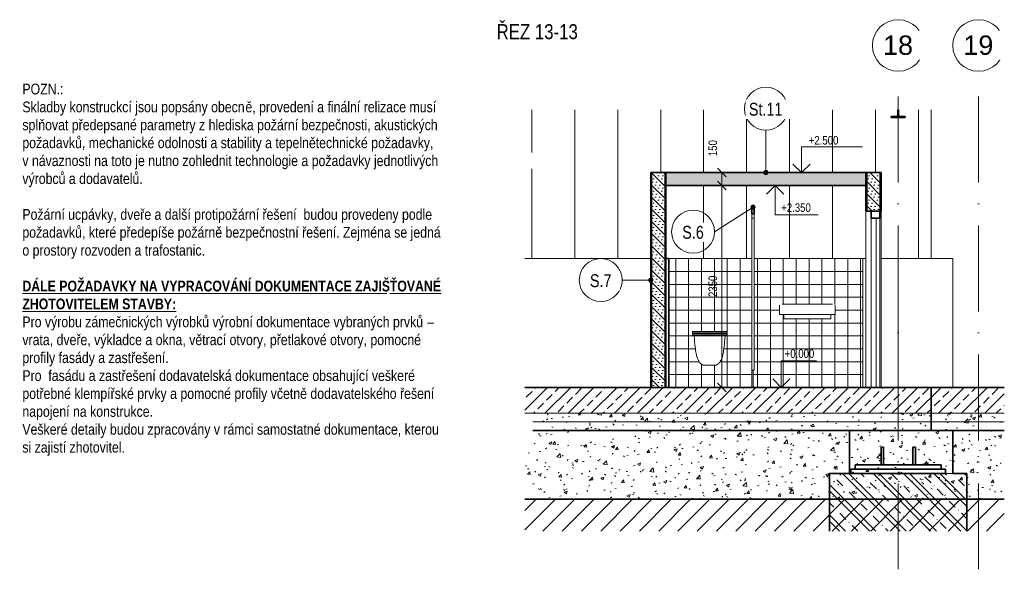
# Model space of a CAD drawing. Header units: millimetres. Extents: x 904 to 42476, y -2115 to 43861.
# Tile 1 of 3: x 904 to 12364, y -2115 to 4279. Entities that reach past the tile are written whole.
import ezdxf

# ---------------------------------------------------------------- set-up
doc = ezdxf.new("R2010")
doc.units = ezdxf.units.MM
doc.linetypes.add('Čerchovaná 20mm', pattern=[1500, 1000, -250, 0, -250])
doc.linetypes.add('Čerchovaná 3mm', pattern=[250, 150, -50, 0, -50])
for name, color, linetype, lineweight in [('CA_DVERE', 7, 'Continuous', 18), ('CA_DVERE25', 7, 'Continuous', 9), ('CA_DVERE_NEVHRA1', 3, 'Čerchovaná 3mm', 18), ('CA_KOTY', 3, 'Continuous', 9), ('CA_KOTY-50', 3, 'Continuous', 9), ('CA_OSY', 5, 'Continuous', 9), ('CA_PODLAHA', 1, 'Continuous', 35), ('CA_PODLAHA25', 7, 'Continuous', 18), ('CA_POHHRA25', 7, 'Continuous', 18), ('CA_PSVBUB', 3, 'Continuous', 9), ('CA_REZY', 1, 'Continuous', 35), ('CA_SRAFY', 9, 'Continuous', 35), ('CA_TEXT25', 7, 'Continuous', 9), ('CA_TEXT35', 62, 'Continuous', 9), ('CA_ZAKLADY25', 7, 'Continuous', 18), ('CA_ZAKLADY5', 1, 'Continuous', 35), ('CA_ZARIZPRED', 8, 'Continuous', 18), ('Popisky podlahy', 250, 'Continuous', 9), ('Vzor v řezu', 55, 'Continuous', 9)]:
    doc.layers.add(name, color=color, linetype=linetype, lineweight=lineweight)
doc.styles.add('Arial', font='arial.ttf', dxfattribs={"height": 225})
doc.styles.add('Arial Narrow', font='ARIALN.TTF', dxfattribs={"height": 125})
doc.styles.add('Arial Narrow_B', font='ARIALNB.TTF', dxfattribs={"height": 125})
doc.styles.add('Arial_1', font='arial.ttf', dxfattribs={"width": 0.8, "height": 100})
doc.styles.add('Arial_2', font='arial.ttf', dxfattribs={"width": 0.8, "height": 150})
doc.styles.add('Arial_3', font='arial.ttf', dxfattribs={"width": 0.8, "height": 175})
doc.dimstyles.new('HP_Přímá_-_2_mm_Ariel_1-100', dxfattribs={"dimscale": 304.8, "dimtxt": 102.02594, "dimasz": 0.328084, "dimexe": 0.164042, "dimexo": 0.0625, "dimgap": 0.082021, "dimtad": 1, "dimdec": 0, "dimzin": 0, "dimdsep": 46, "dimtxsty": 'Arial_1', "dimblk1": 'OBLIQUE', "dimblk2": 'OBLIQUE', "dimsah": 1, "dimcen": 0.09, "dimazin": 0, "dimtfac": 1, "dimtdec": 4, "dimtix": 1, "dimtmove": 2, "dimatfit": 3, "dimfxl": 0.492126, "dimfxlon": 1, "dimtvp": 1, "dimtolj": 1, "dimtzin": 0, "dimarcsym": 2})
doc.dimstyles.new('HP_Přímá_-_2_mm_Ariel_1-100_1', dxfattribs={"dimscale": 304.8, "dimtxt": 102.02594, "dimasz": 0.328084, "dimexe": 0.164042, "dimexo": 0.0625, "dimgap": 0.082021, "dimtad": 1, "dimdec": 0, "dimzin": 0, "dimdsep": 46, "dimtxsty": 'Arial_1', "dimblk1": 'OBLIQUE', "dimblk2": 'OBLIQUE', "dimsah": 1, "dimcen": 0.09, "dimazin": 0, "dimtfac": 1, "dimtdec": 4, "dimtix": 1, "dimtmove": 0, "dimatfit": 3, "dimfxl": 0.492126, "dimfxlon": 1, "dimtvp": 1, "dimtolj": 1, "dimtzin": 0, "dimarcsym": 2})
pattern_1 = [(50, (9460.66, 2143.1), (364.368, -31.878), [38.1, -419.1]), (355, (9460.66, 2143.1), (-70.486, 382.113), [30.48, -335.28]), (100.451, (9491.02, 2140.45), (293.885, 350.233), [32.38, -356.18]), (46.184, (9460.66, 2244.7), (542.16, -84.086), [57.15, -628.65]), (96.636, (9505.84, 2237.7), (474.805, 494.855), [48.57, -534.27]), (351.184, (9460.66, 2244.7), (474.81, 494.85), [45.72, -502.92]), (21, (9511.46, 2219.3), (303.228, -204.53), [38.1, -419.1]), (326, (9511.46, 2219.3), (123.604, 368.376), [30.48, -335.28]), (71.451, (9536.72, 2202.26), (426.834, 163.843), [32.38, -356.18]), (37.5, (9460.66, 2143.1), (6.1766, 169.11), [16.764, -314.452, 16.764, -323.596, -336.55]), (37.5, (9460.66, 2143.1), (6.1766, 169.11), [-671.576, 16.764, -319.786]), (7.5, (9460.66, 2143.1), (133.639, 200.3615), [16.764, -177.292, 16.764, -306.832, -128.27]), (7.5, (9460.66, 2143.1), (133.639, 200.3615), [-517.652, 16.764, -111.506]), (327.5, (9347.37, 2143.1), (271.182, -11.4584), [16.764, -110.236, 16.764, -905.256]), (327.5, (9347.37, 2143.1), (271.182, -11.4584), [-143.764, -379.476, 16.764, -509.016]), (317.5, (9296.57, 2143.1), (296.259, 50.853), [16.764, -148.336, 16.764, -246.38, -373.38]), (317.5, (9296.57, 2143.1), (296.259, 50.853), [-428.244, 16.764, -356.616])]
pattern_2 = [(45, (9460.66, 2143.1), (-71.842, 71.842), []), (45, (9508.55, 2143.1), (-71.842, 71.842), [1.676, -49.124]), (45, (9556.44, 2143.1), (-71.842, 71.842), [1.676, -49.124])]
pattern_3 = [(135, (9460.66, 2143.1), (-70.7107, -70.7107), []), (135, (9507.8, 2143.1), (-70.7107, -70.7107), [1.676, -48.324]), (135, (9554.94, 2143.1), (-70.7107, -70.7107), [1.676, -48.324])]

# ---------------------------------------------------------------- blocks, each defined once
blk = doc.blocks.new('WC 01 - WC-807661-Řez 13 - vestavek V11')
at = {"layer": 'CA_ZARIZPRED'}
for p, q in [((202310, 650), (202310, 635)), ((202710, 650), (202310, 650)), ((202710, 635), (202310, 635)), ((202310, 625), (202310, 635)), ((202310, 625), (202310, 610)), ((202310, 625), (202710, 625)), ((202710, 610), (202310, 610)), ((202310, 600), (202310, 610)), ((202330, 600), (202310, 600)), ((202690, 600), (202330, 600)), ((202710, 600), (202690, 600)), ((202710, 635), (202710, 650)), ((202710, 635), (202710, 625)), ((202710, 610), (202710, 625)), ((202710, 610), (202710, 600)), ((202587, 260), (202433, 260))]:
    blk.add_line(p, q, dxfattribs=at)
at = {"layer": 'CA_ZARIZPRED', "flags": 128}
for points in [[(202330, 600), (202333, 564), (202335, 531), (202338, 502), (202341, 476), (202344, 452), (202347, 431), (202350, 413), (202353, 397), (202356, 382), (202359, 370), (202362, 358), (202366, 348), (202369, 339), (202372, 331), (202376, 324), (202379, 316), (202383, 309), (202387, 302), (202392, 295), (202397, 288), (202404, 281), (202412, 274), (202422, 267), (202433, 260)], [(202587, 260), (202598, 267), (202608, 274), (202616, 281), (202623, 288), (202628, 295), (202633, 302), (202637, 309), (202641, 316), (202644, 324), (202648, 331), (202651, 339), (202654, 348), (202658, 358), (202661, 370), (202664, 382), (202667, 397), (202670, 413), (202673, 431), (202676, 452), (202679, 476), (202682, 502), (202685, 531), (202687, 564), (202690, 600)]]:
    blk.add_lwpolyline(points, dxfattribs=at)
blk = doc.blocks.new('Waschbecken 02 645 x 550 - Waschbecken-807663-Řez 13 - vestavek V11')
at = {"layer": 'CA_ZARIZPRED'}
for p, q in [((203324, 960), (203324, 850)), ((203940, 970), (203354, 970)), ((203970, 850), (203970, 960)), ((203324, 850), (203354, 850)), ((203940, 850), (203354, 850)), ((203374, 850), (203374, 800)), ((203920, 800), (203920, 850)), ((203940, 850), (203970, 850)), ((203374, 800), (203404, 800)), ((203890, 800), (203404, 800)), ((203890, 800), (203920, 800))]:
    blk.add_line(p, q, dxfattribs=at)
blk = doc.blocks.new('HP_Jednokridle-oboustrana-zaruben1 - 700x1970-1359875-Řez 13 - vestavek V11')
at = {"layer": 'CA_DVERE'}
for p, q in [((203000, 2020), (203000, 1970)), ((203030, 1970), (203000, 1970)), ((203030, 2020), (203030, 1970))]:
    blk.add_line(p, q, dxfattribs=at)
blk = doc.blocks.new('CZ-Dveře_otočné_jednokřídlé_OCZ - CZ-Dveře_otočné_jednokřídlé_900-2562336-Řez 13 - vestavek V11')
at = {"layer": 'CA_DVERE25', "lineweight": 35}
for p, q in [((204490, 2050), (204390, 2050)), ((204390, 2050), (204390, 1970)), ((204390, 1970), (204490, 1970)), ((204490, 1970), (204490, 2050))]:
    blk.add_line(p, q, dxfattribs=at)
at = {"layer": 'CA_DVERE25'}
for p, q in [((204390, 1970), (204390, 0)), ((204490, 1970), (204450, 1970)), ((204450, 1970), (204450, 0)), ((204490, 0), (204490, 1970)), ((204450, 0), (204490, 0))]:
    blk.add_line(p, q, dxfattribs=at)
blk = doc.blocks.new('ocelová kce final - 11542_003_OK-HALA_TaO-2_ET_AciS_2025-05-29_upr_dwg-2597525-Řez 13 - vestavek V11')
at = {"layer": 'CA_REZY'}
for p, q in [((204702, 3229), (204702, 3167)), ((204708, 3167), (204708, 3229)), ((204687, 3152), (204625, 3152)), ((204625, 3152), (204625, 3143)), ((204625, 3143), (204785, 3143)), ((204785, 3152), (204723, 3152)), ((204785, 3143), (204785, 3152)), ((205090, 0), (200361, 0)), ((205090, -500), (205090, 0)), ((205937, 0), (205090, 0)), ((205090, 0), (205090, -500)), ((200361, -500), (205090, -500)), ((205090, -500), (205937, -500)), ((204535, -692), (204505, -692)), ((204505, -692), (204505, -900)), ((204535, -900), (204535, -692)), ((204905, -692), (204875, -692)), ((204875, -692), (204875, -900)), ((204905, -900), (204905, -692)), ((205205, -900), (204205, -900)), ((204205, -900), (204205, -950)), ((204505, -900), (204535, -900)), ((204875, -900), (204905, -900)), ((205205, -950), (205205, -900)), ((205255, -950), (204155, -950)), ((204155, -950), (204155, -1000)), ((204155, -1000), (205255, -1000)), ((204205, -950), (205205, -950)), ((205255, -1000), (205255, -950))]:
    blk.add_line(p, q, dxfattribs=at)
for centre, start, end in [((204687, 3167), 270, 0), ((204723, 3167), 180, 270)]:
    blk.add_arc(centre, 15, start, end, dxfattribs=at)
blk = doc.blocks.new('ocelová kce final - ocelová kce final-2597615-Řez 13 - vestavek V11')
blk.add_blockref('ocelová kce final - 11542_003_OK-HALA_TaO-2_ET_AciS_2025-05-29_upr_dwg-2597525-Řez 13 - vestavek V11', (0, 0))
blk = doc.blocks.new('Osnova - Bublina osnovy 12mm-4850-Řez 13 - vestavek V11')
at = {"layer": 'CA_TEXT35'}
blk.add_circle((204705, 3979), 300, dxfattribs=at)
blk = doc.blocks.new('DIMBLOCK1-Řez 13 - vestavek V11')
at = {"layer": 'CA_KOTY-50'}
for p, q in [((9075, 2500), (9025, 2550)), ((9075, 2500), (9025, 2500)), ((9075, 2500), (9075, 2350)), ((9075, 2500), (9125, 2450)), ((9075, 2500), (9225, 2500)), ((9075, 2350), (9025, 2400)), ((9075, 2350), (9025, 2350)), ((9075, 2350), (9125, 2300)), ((9075, 2350), (9225, 2350))]:
    blk.add_line(p, q, dxfattribs=at)
at = {"layer": 'CA_KOTY-50', "color": 0, "insert": (8921, 2692), "char_height": 100, "width": 220.38, "attachment_point": 1, "rotation": 90, "line_spacing_factor": 0.941778, "style": 'Arial_1'}
blk.add_mtext('150', dxfattribs=at)
blk = doc.blocks.new('_Oblique')
at = {"color": 0, "linetype": 'ByBlock', "lineweight": -2}
blk.add_line((-0.5, -0.5), (0.5, 0.5), dxfattribs=at)
blk = doc.blocks.new('DIMBLOCK2-Řez 13 - vestavek V11')
at = {"layer": 'CA_KOTY-50'}
for p, q in [((9075, 2350), (9025, 2400)), ((9075, 2350), (9025, 2350)), ((9075, 2350), (9075, 0)), ((9075, 2350), (9125, 2300)), ((9075, 2350), (9225, 2350)), ((9075, 0), (9025, 50)), ((9075, 0), (9025, 0)), ((9075, 0), (9125, -50)), ((9075, 0), (9225, 0))]:
    blk.add_line(p, q, dxfattribs=at)
at = {"layer": 'CA_KOTY-50', "color": 0, "insert": (8921, 1053), "char_height": 100, "width": 293.83, "attachment_point": 1, "rotation": 90, "line_spacing_factor": 0.941778, "style": 'Arial_1'}
blk.add_mtext('2350', dxfattribs=at)
blk = doc.blocks.new('Popisek podlahy - Popisek podlahy-1418391-Řez 13 - vestavek V11')
at = {"layer": 'Popisky podlahy'}
blk.add_circle((203165, 3244), 250, dxfattribs=at)
blk = doc.blocks.new('HP_Popisek stěny - HP_Popisek stěny-1417901-Řez 13 - vestavek V11')
at = {"layer": 'CA_PSVBUB'}
blk.add_circle((201243, 1250), 250, dxfattribs=at)

msp = doc.modelspace()

# ---------------------------------------------------------------- hatches: boundary and pattern name
at = {"layer": 'CA_POHHRA25', "lineweight": 9}
h = msp.add_hatch(dxfattribs=at)
h.set_pattern_fill('FP_4', color=256, style=0, pattern_type=2)
h.set_pattern_definition([(90, (-19135.6, 0), (-500, 3e-14), [])])
h.paths.add_polyline_path([(6785.3, 1500), (8249.3, 1500), (8249.3, 2500), (10929.3, 2500), (10929.3, 1500), (11514.4, 1500), (11514.4, 3229), (11132.3, 3229), (11132.3, 3167), (11136.7, 3156.4), (11147.3, 3152), (11209.3, 3152), (11209.3, 3143), (11049.3, 3143), (11049.3, 3152), (11111.3, 3152), (11121.9, 3156.4), (11126.3, 3167), (11126.3, 3229), (6785.3, 3229)])
h.paths.add_polyline_path([(8424.3, 1500), (9424.3, 1500), (9424.3, 2100), (9454.3, 2100), (9454.3, 1500), (10754.3, 1500), (10754.3, 2350), (8424.3, 2350), (8424.3, 2004.2)])
h = msp.add_hatch(dxfattribs=at)
h.set_pattern_fill('FP_10', color=256, style=0, pattern_type=2)
h.set_pattern_definition([(0, (9439.34, 0), (0, 150), []), (90, (9439.34, 0), (-150, 9e-15), [])])
h.paths.add_polyline_path([(8459.3, 0), (9424.3, 0), (9424.3, 1500), (8459.3, 1500), (8459.3, 167.1)])
h.paths.add_polyline_path([(8863.5, 260), (8857.6, 260), (8840.6, 271.2), (8832.7, 277.5), (8827.1, 282.5), (8818.1, 292.7), (8815.8, 295.7), (8807.4, 309.2), (8797.1, 330.4), (8792.8, 340.8), (8786.7, 358.3), (8780.3, 382.2), (8774.2, 412.9), (8768.2, 452.2), (8762.5, 501.9), (8757, 563.9), (8754.3, 600), (8734.3, 600), (8734.3, 650), (9134.3, 650), (9134.3, 600), (9114.3, 600), (9108.4, 526.1), (9102.8, 471.8), (9096.6, 426), (9091.1, 394.9), (9085.2, 369.5), (9078, 346.4), (9070.9, 328.9), (9061.3, 309.2), (9052.6, 295.2), (9043.8, 284.9), (9036, 277.5), (9028.3, 271.3), (9019.9, 265.5), (9011, 260), (8865.1, 260)])
h = msp.add_hatch(dxfattribs=at)
h.set_pattern_fill('FP_9', color=256, style=0, pattern_type=2)
h.set_pattern_definition([(0, (10841.84, 0), (0, 150), []), (90, (10841.84, 0), (-150, 9e-15), [])])
h.paths.add_polyline_path([(9439.3, 0), (10719.3, 0), (10719.3, 1500), (9454.3, 1500), (9454.3, 200), (9439.3, 200), (9439.3, 167.1)])
h.paths.add_polyline_path([(10329.2, 800), (9798.6, 800), (9798.6, 850), (9748.6, 850), (9748.9, 962.6), (9750.6, 966), (9752.6, 967.9), (9754.7, 968.9), (9761.2, 970), (10385.5, 969.6), (10389.6, 968.5), (10392.4, 965.8), (10393.3, 964.2), (10394, 962.6), (10394.3, 960), (10394.3, 850), (10344.3, 850), (10344.3, 800), (10329.3, 800)])
h.paths.add_polyline_path([(9755.1, 969), (9756, 969.7), (9757.3, 969.6)])
at = {"layer": 'CA_PSVBUB'}
h = msp.add_hatch(color=256, dxfattribs=at)
edge = h.paths.add_edge_path()
edge.add_arc((9439.3, 2100), 25, 0, 360)
h = msp.add_hatch(color=256, dxfattribs=at)
edge = h.paths.add_edge_path()
edge.add_arc((8249.3, 1250), 25, 0, 360)
at = {"layer": 'CA_SRAFY', "lineweight": 9}
h = msp.add_hatch(dxfattribs=at)
h.set_pattern_fill('FP_6', color=256, style=0, pattern_type=2)
h.set_pattern_definition(pattern_2)
h.paths.add_polyline_path([(8249.3, 0), (8261.8, 0), (8261.8, 2500), (8249.3, 2500), (8249.3, 167.1)])
h = msp.add_hatch(dxfattribs=at)
h.set_pattern_fill('FP_7', color=256, style=0, pattern_type=2)
h.set_pattern_definition(pattern_3)
h.paths.add_polyline_path([(8411.8, 0), (8411.8, 2500), (8261.8, 2500), (8261.8, 0)])
h = msp.add_hatch(dxfattribs=at)
h.set_pattern_fill('FP_6', color=256, style=0, pattern_type=2)
h.set_pattern_definition(pattern_2)
h.paths.add_polyline_path([(8424.3, 0), (8424.3, 2500), (8411.8, 2500), (8411.8, 0)])
h = msp.add_hatch(dxfattribs=at)
h.set_pattern_fill('FP_8', color=256, angle=-203.578, style=0, pattern_type=2)
h.set_pattern_definition([(246.422, (9552.814, 2494.482), (-0.0001, -110.3635), [19.056, -10.053, 50.156, -10.053, -31.098]), (246.422, (9552.814, 2494.482), (-0.0001, -110.3635), [-89.318, 19.056, -12.042]), (293.578, (9581.713, 2494.48), (48.166, 0.0003), [19.056, -10.053, 50.156, -41.151]), (293.578, (9581.713, 2494.48), (48.166, 0.0003), [-79.265, -10.053, 19.056, -12.042]), (180, (9581.71, 2494.48), (3e-12, -110.363), [28.9, -19.266]), (180, (9557.63, 2395.16), (3e-12, -110.363), [28.9, -19.266]), (270, (9589.336, 2477.016), (48.167, 1e-12), [9.213, -101.15]), (270, (9565.253, 2421.834), (48.167, 1e-12), [9.213, -101.15]), (270, (9545.19, 2477.016), (48.167, 1e-12), [9.213, -101.15]), (270, (9521.11, 2421.835), (48.167, 1e-12), [9.213, -101.15])])
h.paths.add_polyline_path([(10754.3, 2350), (10754.3, 2500), (8424.3, 2500), (8424.3, 2350), (9573.5, 2350)])
h = msp.add_hatch(dxfattribs=at)
h.set_pattern_fill('FP_6', color=256, style=0, pattern_type=2)
h.set_pattern_definition(pattern_2)
h.paths.add_polyline_path([(10766.8, 2050), (10766.8, 2500), (10754.3, 2500), (10754.3, 2050)])
h = msp.add_hatch(dxfattribs=at)
h.set_pattern_fill('FP_7', color=256, style=0, pattern_type=2)
h.set_pattern_definition(pattern_3)
h.paths.add_polyline_path([(10916.8, 2500), (10766.8, 2500), (10766.8, 2050), (10916.8, 2050)])
h = msp.add_hatch(dxfattribs=at)
h.set_pattern_fill('FP_6', color=256, style=0, pattern_type=2)
h.set_pattern_definition(pattern_2)
h.paths.add_polyline_path([(10929.3, 2500), (10916.8, 2500), (10916.8, 2050), (10929.3, 2050)])
h = msp.add_hatch(dxfattribs=at)
h.set_pattern_fill('FP_2', color=256, style=0, pattern_type=2)
h.set_pattern_definition([(45, (9460.66, 2143.1), (-134.704, 134.704), []), (45, (9595.36, 2143.1), (-134.704, 134.704), [95.25, -47.625])])
h.paths.add_polyline_path([(9573.5, -300), (12361.8, -300), (12361.8, 0), (6785.3, 0), (6785.3, -300), (8876.5, -300)])
h = msp.add_hatch(dxfattribs=at)
h.set_pattern_fill('FP_1', color=256, style=0, pattern_type=2)
h.set_pattern_definition(pattern_1)
h.paths.add_polyline_path([(9573.5, -400), (12361.8, -400), (12361.8, -300), (6785.3, -300), (6785.3, -400), (8876.5, -400)])
h = msp.add_hatch(dxfattribs=at)
h.set_pattern_fill('FP_1', color=256, style=0, pattern_type=2)
h.set_pattern_definition(pattern_1)
h.paths.add_polyline_path([(6785.3, -1300), (12361.8, -1300), (12361.8, -400), (6785.3, -400)])
h = msp.add_hatch(dxfattribs=at)
h.set_pattern_fill('FP_1', color=256, style=0, pattern_type=2)
h.set_pattern_definition(pattern_1)
h.paths.add_polyline_path([(11764.4, -1000), (11764.4, -500), (10564.4, -500), (10564.4, -1000), (11664.7, -1000)])
at = {"layer": 'CA_ZAKLADY25', "lineweight": 9}
h = msp.add_hatch(dxfattribs=at)
h.set_pattern_fill('FP_5', color=256, style=0, pattern_type=2)
h.set_pattern_definition([(135, (9460.66, 2143.1), (-176.777, -176.777), []), (135, (9531.37, 2143.1), (-176.777, -176.777), []), (135, (9672.79, 2143.1), (-247.487, -106.066), [100, -50, 1.676, -48.324])])
h.paths.add_polyline_path([(11874.9, -1670), (11929.4, -1670), (11929.4, -1000), (10329.4, -1000), (10329.4, -1670), (11664.7, -1670)])
at = {"layer": 'Popisky podlahy'}
h = msp.add_hatch(color=7, dxfattribs=at)
edge = h.paths.add_edge_path()
edge.add_arc((9589.3, 2500), 25, 0, 360)
at = {"layer": 'Vzor v řezu'}
h = msp.add_hatch(dxfattribs=at)
h.set_pattern_fill('FP_3', color=256, style=0, pattern_type=2)
h.set_pattern_definition([(45, (9460.66, 2143.1), (-112.253, 112.253), [])])
h.paths.add_polyline_path([(10967.6, -1670), (12361.8, -1670), (12361.8, -1300), (6785.3, -1300), (6785.3, -1670), (10793.4, -1670)])

# ---------------------------------------------------------------- linework, layer by layer
at = {"layer": 'CA_KOTY'}
for p, q in [((10003.2, 2799.9), (10712.2, 2799.9)), ((10003.2, 2500), (10003.2, 2799.9)), ((10003.2, 2500), (9903.2, 2600)), ((10003.2, 2500), (10103.2, 2600)), ((9697.7, 2350), (9597.7, 2250)), ((9697.7, 2350), (9797.7, 2250)), ((9697.7, 2350), (9697.7, 2008.7)), ((9697.7, 2008.7), (10198.2, 2008.7)), ((9768.4, 310.2), (10177.8, 310.2)), ((9768.4, 0), (9768.4, 310.2)), ((9768.4, 0), (9668.4, 100)), ((9768.4, 0), (9868.4, 100))]:
    msp.add_line(p, q, dxfattribs=at)
at = {"layer": 'CA_OSY', "linetype": 'Čerchovaná 20mm'}
for p, q in [((11129.4, -2114.7), (11129.4, 3679.1)), ((12064.4, -2114.7), (12064.4, 3679.1))]:
    msp.add_line(p, q, dxfattribs=at)
at = {"layer": 'CA_PODLAHA'}
for p, q in [((10754.3, 2500), (8424.3, 2500)), ((8424.3, 2500), (8424.3, 2350)), ((10754.3, 2350), (10754.3, 2500)), ((8424.3, 2350), (10754.3, 2350)), ((12361.8, 0), (6785.3, 0)), ((6785.3, -1300), (12361.8, -1300))]:
    msp.add_line(p, q, dxfattribs=at)
at = {"layer": 'CA_PODLAHA25'}
for p, q in [((12361.8, -300), (6785.3, -300)), ((12361.8, -400), (6785.3, -400))]:
    msp.add_line(p, q, dxfattribs=at)
at = {"layer": 'CA_POHHRA25'}
for p, q in [((11514.4, 1500), (11514.4, 3229)), ((8261.8, 0), (8261.8, 2500)), ((8411.8, 0), (8411.8, 2500)), ((10766.8, 2050), (10766.8, 2500)), ((10916.8, 2050), (10916.8, 2500)), ((9424.3, 0), (9424.3, 2020)), ((9454.3, 2020), (9454.3, 200)), ((10754.3, 0), (10754.3, 2050)), ((10929.3, 2050), (10929.3, 0)), ((6785.3, 1500), (8249.3, 1500)), ((9424.3, 1500), (8459.3, 1500)), ((10754.3, 1500), (9454.3, 1500)), ((10719.3, 0), (10719.3, 1500)), ((10754.3, 1500), (10754.3, 0)), ((10929.3, 1500), (11129.4, 1500)), ((11129.4, 1500), (11129.4, 0)), ((11129.4, 0), (11129.4, 1500)), ((11129.4, 1500), (11764.4, 1500)), ((11764.4, 1500), (11764.4, 0)), ((9454.3, 200), (9424.3, 200)), ((9439.3, 0), (9439.3, 200))]:
    msp.add_line(p, q, dxfattribs=at)
at = {"layer": 'CA_PSVBUB'}
for p, q in [((9439.3, 2100), (8991.9, 1812.7)), ((8249.3, 1250), (7917.5, 1250))]:
    msp.add_line(p, q, dxfattribs=at)
for centre in [(9439.3, 2100), (8249.3, 1250)]:
    msp.add_circle(centre, 25, dxfattribs=at)
at = {"layer": 'CA_REZY'}
for p, q in [((8249.3, 2500), (8249.3, 0)), ((8424.3, 2500), (8249.3, 2500)), ((10929.3, 2500), (10754.3, 2500)), ((10929.3, 2050), (10929.3, 2500)), ((8424.3, 2350), (8424.3, 0)), ((10754.3, 2350), (10754.3, 2050)), ((9424.3, 2100), (9424.3, 2020)), ((9454.3, 2100), (9424.3, 2100)), ((9454.3, 2020), (9454.3, 2100)), ((9424.3, 2020), (9454.3, 2020)), ((10754.3, 2050), (10929.3, 2050)), ((8459.3, 1500), (8424.3, 1500)), ((8459.3, 0), (8459.3, 1500)), ((8249.3, 0), (8459.3, 0))]:
    msp.add_line(p, q, dxfattribs=at)
at = {"layer": 'CA_ZAKLADY25'}
for p, q in [((11764.4, -1000), (10564.4, -1000)), ((10564.4, -1000), (11764.4, -1000))]:
    msp.add_line(p, q, dxfattribs=at)
at = {"layer": 'CA_ZAKLADY5'}
for p, q in [((11764.4, -500), (10564.4, -500)), ((10564.4, -500), (10564.4, -1000)), ((11764.4, -1000), (11764.4, -500)), ((10564.4, -1000), (10329.4, -1000)), ((10329.4, -1000), (10329.4, -1670)), ((11929.4, -1000), (11764.4, -1000)), ((11929.4, -1670), (11929.4, -1000))]:
    msp.add_line(p, q, dxfattribs=at)
at = {"layer": 'Popisky podlahy'}
msp.add_line((9589.3, 2500), (9589.3, 2994.5), dxfattribs=at)
msp.add_circle((9589.3, 2500), 25, dxfattribs=at)

# ---------------------------------------------------------------- block references
at = {"layer": 'CA_DVERE'}
msp.add_blockref('HP_Jednokridle-oboustrana-zaruben1 - 700x1970-1359875-Řez 13 - vestavek V11', (-193575.7, 0), dxfattribs=at)
at = {"layer": 'CA_DVERE_NEVHRA1'}
msp.add_blockref('CZ-Dveře_otočné_jednokřídlé_OCZ - CZ-Dveře_otočné_jednokřídlé_900-2562336-Řez 13 - vestavek V11', (-193575.7, 0), dxfattribs=at)
at = {"layer": 'CA_PSVBUB'}
for p in [(-192501.3, 562.7), (-193575.7, 0)]:
    msp.add_blockref('HP_Popisek stěny - HP_Popisek stěny-1417901-Řez 13 - vestavek V11', p, dxfattribs=at)
at = {"layer": 'CA_TEXT35'}
for p in [(-193575.7, 0), (-192640.7, 0)]:
    msp.add_blockref('Osnova - Bublina osnovy 12mm-4850-Řez 13 - vestavek V11', p, dxfattribs=at)
at = {"layer": 'CA_ZARIZPRED'}
for name in ['ocelová kce final - ocelová kce final-2597615-Řez 13 - vestavek V11', 'Waschbecken 02 645 x 550 - Waschbecken-807663-Řez 13 - vestavek V11', 'WC 01 - WC-807661-Řez 13 - vestavek V11']:
    msp.add_blockref(name, (-193575.7, 0), dxfattribs=at)
at = {"layer": 'Popisky podlahy'}
msp.add_blockref('Popisek podlahy - Popisek podlahy-1418391-Řez 13 - vestavek V11', (-193575.7, 0), dxfattribs=at)

# ---------------------------------------------------------------- texts
at = {"layer": 'CA_KOTY', "char_height": 100, "width": 407.679, "attachment_point": 1, "line_spacing_factor": 0.941778, "style": 'Arial_1'}
for s, insert in [('+2.500', (10088.3, 2926.2)), ('+2.350', (9767.4, 2143.2)), ('+0.000', (9807.9, 444.8))]:
    msp.add_mtext(s, dxfattribs=dict(at, insert=insert))
at = {"layer": 'CA_TEXT25', "attachment_point": 1, "bg_fill": 3, "box_fill_scale": 1.25, "bg_fill_color": 256, "bg_fill_true_color": 13158600, "bg_fill_transparency": 0}
for s, insert, char_height, width, style in [('ŘEZ 13-13', (6454.9, 4227.3), 175, 1167.257, 'Arial_3'), ('POZN.:', (935, 3535), 125, 581.223, 'Arial Narrow'), ('Skladby konstruckcí jsou popsány obecn', (935, 3326.6), 125, 3146.623, 'Arial Narrow'), ('řešení  budou provedeny podle ', (3729.7, 2076.5), 125, 2437.13, 'Arial Narrow'), (' dveře', (2036.4, 2076.5), 125, 481.012, 'Arial Narrow')]:
    msp.add_mtext(s, dxfattribs=dict(at, insert=insert, char_height=char_height, width=width, style=style))

# ---------------------------------------------------------------- dimensions: what is measured, and where the dimension line sits
at = {"layer": 'CA_KOTY'}
dim = msp.add_linear_dim(base=(9075.4, 2350), p1=(9225.4, 2500), p2=(9225.4, 2350), angle=90, dimstyle='HP_Přímá_-_2_mm_Ariel_1-100', override={"dimpost": '<>', "dimfxl": 150}, dxfattribs=at)
dim.commit()
dim.dimension.update_dxf_attribs({"geometry": 'DIMBLOCK1-Řez 13 - vestavek V11', "text_midpoint": (8987.2, 2802.6), "dimtype": 160, "text_rotation": 90})
dim = msp.add_linear_dim(base=(9075.4, 0), p1=(9225.4, 2350), p2=(9225.4, 0), angle=90, dimstyle='HP_Přímá_-_2_mm_Ariel_1-100_1', override={"dimpost": '<>', "dimfxl": 2350}, dxfattribs=at)
dim.commit()
dim.dimension.update_dxf_attribs({"geometry": 'DIMBLOCK2-Řez 13 - vestavek V11', "text_midpoint": (8999.3, 1175)})

# ---------------------------------------------------------------- next in the draw order: texts
at = {"layer": 'CA_PSVBUB', "char_height": 150, "width": 311.055, "attachment_point": 1, "style": 'Arial_2', "bg_fill": 3, "box_fill_scale": 1.25, "bg_fill_color": 256, "bg_fill_true_color": 13158600, "bg_fill_transparency": 0}
for s, insert in [('S.6', (8615.3, 1880.7)), ('S.7', (7540.9, 1318))]:
    msp.add_mtext(s, dxfattribs=dict(at, insert=insert))
at = {"layer": 'CA_TEXT25', "char_height": 125, "attachment_point": 1, "style": 'Arial Narrow', "bg_fill": 3, "box_fill_scale": 1.25, "bg_fill_color": 256, "bg_fill_true_color": 13158600, "bg_fill_transparency": 0}
for s, insert, width in [('ě, ', (3531.3, 3326.6), 192.405), ('spl', (935, 3118.3), 224.472), (' a další protipožární ', (2433.2, 2076.5), 1571.307)]:
    msp.add_mtext(s, dxfattribs=dict(at, insert=insert, width=width))
at = {"layer": 'CA_TEXT35', "char_height": 225, "width": 424.894, "attachment_point": 1, "style": 'Arial', "bg_fill": 3, "box_fill_scale": 1.25, "bg_fill_color": 256, "bg_fill_true_color": 13158600, "bg_fill_transparency": 0}
for s, insert in [('18', (10952.3, 4095.4)), ('19', (11887.3, 4095.4))]:
    msp.add_mtext(s, dxfattribs=dict(at, insert=insert))
at = {"layer": 'Popisky podlahy', "color": 7, "insert": (9391.1, 3312.5), "char_height": 150, "width": 484.219, "attachment_point": 1, "style": 'Arial_2', "bg_fill": 3, "box_fill_scale": 1.25, "bg_fill_color": 256, "bg_fill_true_color": 13158600, "bg_fill_transparency": 0}
msp.add_mtext('St.11', dxfattribs=at)

# ---------------------------------------------------------------- next in the draw order: texts
at = {"layer": 'CA_TEXT25', "insert": (3690, 3326.6), "char_height": 125, "width": 2549.366, "attachment_point": 1, "style": 'Arial Narrow', "bg_fill": 3, "box_fill_scale": 1.25, "bg_fill_color": 256, "bg_fill_true_color": 13158600, "bg_fill_transparency": 0}
msp.add_mtext('provedení a finální relizace musí ', dxfattribs=at)

# ---------------------------------------------------------------- next in the draw order: texts
at = {"layer": 'CA_TEXT25', "insert": (1120.2, 3118.3), "char_height": 125, "width": 5683.964, "attachment_point": 1, "style": 'Arial Narrow', "bg_fill": 3, "box_fill_scale": 1.25, "bg_fill_color": 256, "bg_fill_true_color": 13158600, "bg_fill_transparency": 0}
msp.add_mtext('ňovat předepsané parametry z hlediska požární bezpečnosti, akustických ', dxfattribs=at)

# ---------------------------------------------------------------- next in the draw order: texts
at = {"layer": 'CA_TEXT25', "insert": (935, 2909.9), "char_height": 125, "width": 5868.352, "attachment_point": 1, "style": 'Arial Narrow', "bg_fill": 3, "box_fill_scale": 1.25, "bg_fill_color": 256, "bg_fill_true_color": 13158600, "bg_fill_transparency": 0}
msp.add_mtext('požadavků, mechanické odolnosti a stability a tepelnětechnické požadavky, ', dxfattribs=at)

# ---------------------------------------------------------------- next in the draw order: texts
at = {"layer": 'CA_TEXT25', "insert": (935, 2701.6), "char_height": 125, "width": 5908.437, "attachment_point": 1, "style": 'Arial Narrow', "bg_fill": 3, "box_fill_scale": 1.25, "bg_fill_color": 256, "bg_fill_true_color": 13158600, "bg_fill_transparency": 0}
msp.add_mtext('v návaznosti na toto je nutno zohlednit technologie a požadavky jednotlivých ', dxfattribs=at)

# ---------------------------------------------------------------- next in the draw order: texts
at = {"layer": 'CA_TEXT25', "insert": (935, 2493.2), "char_height": 125, "width": 1747.679, "attachment_point": 1, "style": 'Arial Narrow', "bg_fill": 3, "box_fill_scale": 1.25, "bg_fill_color": 256, "bg_fill_true_color": 13158600, "bg_fill_transparency": 0}
msp.add_mtext('výrobců a dodavatelů. ', dxfattribs=at)

# ---------------------------------------------------------------- next in the draw order: texts
at = {"layer": 'CA_TEXT25', "insert": (935, 2076.5), "char_height": 125, "width": 1334.81, "attachment_point": 1, "style": 'Arial Narrow', "bg_fill": 3, "box_fill_scale": 1.25, "bg_fill_color": 256, "bg_fill_true_color": 13158600, "bg_fill_transparency": 0}
msp.add_mtext('Požární ucpávky,', dxfattribs=at)

# ---------------------------------------------------------------- next in the draw order: texts
at = {"layer": 'CA_TEXT25', "insert": (935, 1868.1), "char_height": 125, "width": 841.772, "attachment_point": 1, "style": 'Arial Narrow', "bg_fill": 3, "box_fill_scale": 1.25, "bg_fill_color": 256, "bg_fill_true_color": 13158600, "bg_fill_transparency": 0}
msp.add_mtext('požadavků', dxfattribs=at)

# ---------------------------------------------------------------- next in the draw order: texts
at = {"layer": 'CA_TEXT25', "insert": (1629.6, 1868.1), "char_height": 125, "width": 625.316, "attachment_point": 1, "style": 'Arial Narrow', "bg_fill": 3, "box_fill_scale": 1.25, "bg_fill_color": 256, "bg_fill_true_color": 13158600, "bg_fill_transparency": 0}
msp.add_mtext(', které p', dxfattribs=at)

# ---------------------------------------------------------------- next in the draw order: texts
at = {"layer": 'CA_TEXT25', "insert": (2145.5, 1868.1), "char_height": 125, "width": 3006.328, "attachment_point": 1, "style": 'Arial Narrow', "bg_fill": 3, "box_fill_scale": 1.25, "bg_fill_color": 256, "bg_fill_true_color": 13158600, "bg_fill_transparency": 0}
msp.add_mtext('ředepíše požárně bezpečnostní řešení.', dxfattribs=at)

# ---------------------------------------------------------------- next in the draw order: texts
at = {"layer": 'CA_TEXT25', "char_height": 125, "attachment_point": 1, "style": 'Arial Narrow', "bg_fill": 3, "box_fill_scale": 1.25, "bg_fill_color": 256, "bg_fill_true_color": 13158600, "bg_fill_transparency": 0}
for s, insert, width in [(' Zejména se jedná ', (4626, 1868.1), 1435.021), ('o prostory rozvoden a trafostanic.', (935, 1659.8), 2573.417)]:
    msp.add_mtext(s, dxfattribs=dict(at, insert=insert, width=width))

# ---------------------------------------------------------------- next in the draw order: texts
at = {"layer": 'CA_TEXT25', "insert": (935, 1243), "char_height": 125, "width": 5182.91, "attachment_point": 1, "style": 'Arial Narrow_B', "bg_fill": 3, "box_fill_scale": 1.25, "bg_fill_color": 256, "bg_fill_true_color": 13158600, "bg_fill_transparency": 0}
msp.add_mtext('\\LDÁLE POŽADAVKY NA VYPRACOVÁNÍ DOKUMENTACE ZAJIŠ', dxfattribs=at)

# ---------------------------------------------------------------- next in the draw order: texts
at = {"layer": 'CA_TEXT25', "char_height": 125, "attachment_point": 1, "style": 'Arial Narrow_B', "bg_fill": 3, "box_fill_scale": 1.25, "bg_fill_color": 256, "bg_fill_true_color": 13158600, "bg_fill_transparency": 0}
for s, insert, width in [('\\LŤOVANÉ ', (5211.4, 1243), 725.527), ('\\LZHOTOVITELEM STAVBY:', (935, 1034.7), 2180.59)]:
    msp.add_mtext(s, dxfattribs=dict(at, insert=insert, width=width))

# ---------------------------------------------------------------- next in the draw order: texts
at = {"layer": 'CA_TEXT25', "insert": (935, 826.3), "char_height": 125, "width": 5712.023, "attachment_point": 1, "style": 'Arial Narrow', "bg_fill": 3, "box_fill_scale": 1.25, "bg_fill_color": 256, "bg_fill_true_color": 13158600, "bg_fill_transparency": 0}
msp.add_mtext('Pro výrobu zámečnických výrobků výrobní dokumentace vybraných prvků ', dxfattribs=at)

# ---------------------------------------------------------------- next in the draw order: texts
at = {"layer": 'CA_TEXT25', "char_height": 125, "attachment_point": 1, "style": 'Arial Narrow', "bg_fill": 3, "box_fill_scale": 1.25, "bg_fill_color": 256, "bg_fill_true_color": 13158600, "bg_fill_transparency": 0}
for s, insert, width in [('\\fArial Narrow|b0|i0|c238|p34|;–', (5647.9, 826.3), 96.202), ('vrata, dve', (935, 618), 761.603)]:
    msp.add_mtext(s, dxfattribs=dict(at, insert=insert, width=width))

# ---------------------------------------------------------------- next in the draw order: texts
for s, insert, width in [('\\fArial Narrow|b0|i0|c238|p34|; ', (5727.3, 826.3), 48.101), ('ře, výkladce a okna, větrací otvory, přetlakové otvory, pomocné ', (1563.4, 618), 4914.344)]:
    msp.add_mtext(s, dxfattribs=dict(at, insert=insert, width=width))

# ---------------------------------------------------------------- next in the draw order: texts
at = {"layer": 'CA_TEXT25', "insert": (935, 409.6), "char_height": 125, "width": 2068.354, "attachment_point": 1, "style": 'Arial Narrow', "bg_fill": 3, "box_fill_scale": 1.25, "bg_fill_color": 256, "bg_fill_true_color": 13158600, "bg_fill_transparency": 0}
msp.add_mtext('profily fasády a zastřešení.', dxfattribs=at)

# ---------------------------------------------------------------- next in the draw order: texts
at = {"layer": 'CA_TEXT25', "insert": (935, 201.2), "char_height": 125, "width": 5591.77, "attachment_point": 1, "style": 'Arial Narrow', "bg_fill": 3, "box_fill_scale": 1.25, "bg_fill_color": 256, "bg_fill_true_color": 13158600, "bg_fill_transparency": 0}
msp.add_mtext('Pro  fasádu a zastřešení dodavatelská dokumentace obsahující veškeré ', dxfattribs=at)

# ---------------------------------------------------------------- next in the draw order: texts
at = {"layer": 'CA_TEXT25', "char_height": 125, "attachment_point": 1, "style": 'Arial Narrow', "bg_fill": 3, "box_fill_scale": 1.25, "bg_fill_color": 256, "bg_fill_true_color": 13158600, "bg_fill_transparency": 0}
for s, insert, width in [('potřebné klempířské prvky', (935, -7.1), 2036.286), (' včetně dodavatelského řešení ', (3785.9, -7.1), 2405.063)]:
    msp.add_mtext(s, dxfattribs=dict(at, insert=insert, width=width))

# ---------------------------------------------------------------- next in the draw order: texts
for s, insert, width in [(' a pomocné profily', (2615.1, -7.1), 1418.987), ('napojení na konstrukce', (935, -215.5), 1795.78), ('\\fArial Narrow|b0|i0|c238|p34|;.', (2416.7, -215.5), 48.101)]:
    msp.add_mtext(s, dxfattribs=dict(at, insert=insert, width=width))

# ---------------------------------------------------------------- next in the draw order: texts
at = {"layer": 'CA_TEXT25', "insert": (935, -423.8), "char_height": 125, "width": 5908.437, "attachment_point": 1, "style": 'Arial Narrow', "bg_fill": 3, "box_fill_scale": 1.25, "bg_fill_color": 256, "bg_fill_true_color": 13158600, "bg_fill_transparency": 0}
msp.add_mtext('Veškeré detaily budou zpracovány v rámci samostatné dokumentace, kterou ', dxfattribs=at)

# ---------------------------------------------------------------- next in the draw order: texts
at = {"layer": 'CA_TEXT25', "insert": (935, -632.2), "char_height": 125, "width": 1459.071, "attachment_point": 1, "style": 'Arial Narrow', "bg_fill": 3, "box_fill_scale": 1.25, "bg_fill_color": 256, "bg_fill_true_color": 13158600, "bg_fill_transparency": 0}
msp.add_mtext('si zajistí zhotovitel.', dxfattribs=at)

doc.saveas('drawing.dxf')
